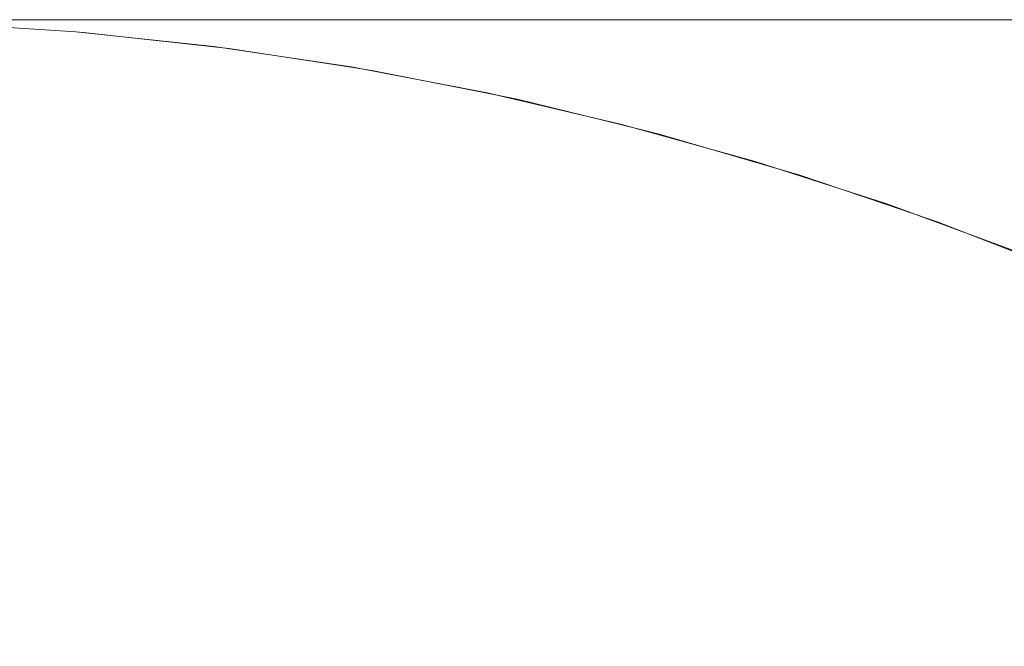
# Model space of a CAD drawing. Header units: centimetres. Extents: x -25.9 to 27.4, y -25.9 to -24.1.
# Tile 88 of 200: x -8.1217 to -8.0924, y -24.0787 to -24.06. Entities that reach past the tile are written whole.
import ezdxf

# ---------------------------------------------------------------- set-up
doc = ezdxf.new("R2010")
doc.units = ezdxf.units.CM
doc.header["$LTSCALE"] = 2.54
doc.layers.add('Lucido design-1', color=7, linetype='Continuous')

# ---------------------------------------------------------------- blocks, each defined once
blk = doc.blocks.new('Gruppo-4-1')
at = {"color": 7, "linetype": 'Continuous', "lineweight": 9}
for points, invisible_edges in [([(27.271439, -24.060047, 708.323783), (27.271439, -24.06, 708.320708), (-25.828561, -24.06, 708.320708), (-25.828561, -24.060047, 708.323783)], 8), ([(-25.828561, -24.06, 707.720708), (-8.092392, -24.06, 708.035424), (-8.09724, -24.06, 708.028168)], 9), ([(-8.09724, -24.06, 708.028168), (-8.101767, -24.06, 708.020708), (-25.828561, -24.06, 707.720708)], 10), ([(-8.101767, -24.06, 708.020708), (-8.105964, -24.06, 708.013058), (-25.828561, -24.06, 707.720708)], 10), ([(-25.828561, -24.06, 707.720708), (-8.08177, -24.06, 708.049266), (-8.087232, -24.06, 708.042461)], 9), ([(-8.087232, -24.06, 708.042461), (-8.092392, -24.06, 708.035424), (-25.828561, -24.06, 707.720708)], 10), ([(-25.828561, -24.06, 707.720708), (-8.069983, -24.06, 708.06213), (-8.076017, -24.06, 708.055826)], 9), ([(-25.828561, -24.06, 707.720708), (-8.057119, -24.06, 708.073917), (-8.063679, -24.06, 708.068164)], 9), ([(-25.828561, -24.06, 708.320708), (-7.988703, -24.06, 708.111452), (-7.996965, -24.06, 708.108647)], 9), ([(-25.828561, -24.06, 707.720708), (-8.119305, -24.06, 707.98085), (-8.121747, -24.06, 707.972472)], 9), ([(-25.828561, -24.06, 707.720708), (-8.109823, -24.06, 708.005232), (-8.113337, -24.06, 707.997245)], 9), ([(-8.105964, -24.06, 708.013058), (-8.109823, -24.06, 708.005232), (-25.828561, -24.06, 707.720708)], 10), ([(-8.063679, -24.06, 708.068164), (-8.069983, -24.06, 708.06213), (-25.828561, -24.06, 707.720708)], 10), ([(-8.076017, -24.06, 708.055826), (-8.08177, -24.06, 708.049266), (-25.828561, -24.06, 707.720708)], 10), ([(-25.828561, -24.06, 708.320708), (-7.980325, -24.06, 708.113894), (-7.988703, -24.06, 708.111452)], 9), ([(-7.996965, -24.06, 708.108647), (-8.005098, -24.06, 708.105484), (-25.828561, -24.06, 708.320708)], 10), ([(-25.828561, -24.06, 708.320708), (-7.963291, -24.06, 708.11767), (-7.971849, -24.06, 708.115968)], 9), ([(-25.828561, -24.06, 708.320708), (-7.945993, -24.06, 708.119947), (-7.954667, -24.06, 708.118997)], 9), ([(-8.113337, -24.06, 707.997245), (-8.1165, -24.06, 707.989112), (-25.828561, -24.06, 707.720708)], 10), ([(-8.1165, -24.06, 707.989112), (-8.119305, -24.06, 707.98085), (-25.828561, -24.06, 707.720708)], 10), ([(-25.828561, -24.06, 707.720708), (-8.036021, -24.06, 708.089387), (-8.043277, -24.06, 708.084539)], 9), ([(-7.971849, -24.06, 708.115968), (-7.980325, -24.06, 708.113894), (-25.828561, -24.06, 708.320708)], 10), ([(-25.828561, -24.06, 708.320708), (-7.937285, -24.06, 708.120518), (-7.945993, -24.06, 708.119947)], 9), ([(-7.954667, -24.06, 708.118997), (-7.963291, -24.06, 708.11767), (-25.828561, -24.06, 708.320708)], 10), ([(9.371439, -24.06, 708.120708), (-25.828561, -24.06, 708.320708), (27.271439, -24.06, 708.320708)], 9), ([(9.371439, -24.06, 708.120708), (-7.928561, -24.06, 708.120708), (-25.828561, -24.06, 708.320708)], 10), ([(-25.828561, -24.06, 707.720708), (-25.828561, -24.06, 708.320708), (-8.028561, -24.06, 708.093914), (-8.036021, -24.06, 708.089387)], 10), ([(-8.043277, -24.06, 708.084539), (-8.050314, -24.06, 708.079379), (-25.828561, -24.06, 707.720708)], 10), ([(-25.828561, -24.06, 708.320708), (-8.013085, -24.06, 708.10197), (-8.020911, -24.06, 708.098111)], 9), ([(-8.050314, -24.06, 708.079379), (-8.057119, -24.06, 708.073917), (-25.828561, -24.06, 707.720708)], 10), ([(-25.828561, -24.06, 708.320708), (-8.005098, -24.06, 708.105484), (-8.013085, -24.06, 708.10197)], 9), ([(-8.020911, -24.06, 708.098111), (-8.028561, -24.06, 708.093914), (-25.828561, -24.06, 708.320708)], 10), ([(-7.928561, -24.06, 708.120708), (-7.937285, -24.06, 708.120518), (-25.828561, -24.06, 708.320708)], 10), ([(-8.12685, -24.06, 707.946814), (-8.125523, -24.06, 707.955438), (-8.121229, -24.060095, 707.954681), (-8.122528, -24.060095, 707.946245)], 14), ([(-8.125523, -24.06, 707.955438), (-8.123821, -24.06, 707.963996), (-8.119564, -24.060095, 707.963053), (-8.121229, -24.060095, 707.954681)], 14), ([(-8.123821, -24.06, 707.963996), (-8.121747, -24.06, 707.972472), (-8.117535, -24.060095, 707.971344), (-8.119564, -24.060095, 707.963053)], 14), ([(-8.121747, -24.06, 707.972472), (-8.119305, -24.06, 707.98085), (-8.115147, -24.060095, 707.979539), (-8.117535, -24.060095, 707.971344)], 14), ([(-8.119305, -24.06, 707.98085), (-8.1165, -24.06, 707.989112), (-8.112403, -24.060095, 707.987621), (-8.115147, -24.060095, 707.979539)], 14), ([(-8.1165, -24.06, 707.989112), (-8.113337, -24.06, 707.997245), (-8.109309, -24.060095, 707.995577), (-8.112403, -24.060095, 707.987621)], 14), ([(-8.113337, -24.06, 707.997245), (-8.109823, -24.06, 708.005232), (-8.105872, -24.060095, 708.00339), (-8.109309, -24.060095, 707.995577)], 14), ([(-8.109823, -24.06, 708.005232), (-8.105964, -24.06, 708.013058), (-8.102096, -24.060095, 708.011045), (-8.105872, -24.060095, 708.00339)], 14), ([(-8.105964, -24.06, 708.013058), (-8.101767, -24.06, 708.020708), (-8.097991, -24.060095, 708.018529), (-8.102096, -24.060095, 708.011045)], 14), ([(-8.101767, -24.06, 708.020708), (-8.09724, -24.06, 708.028168), (-8.093563, -24.060095, 708.025826), (-8.097991, -24.060095, 708.018529)], 14), ([(-8.09724, -24.06, 708.028168), (-8.092392, -24.06, 708.035424), (-8.08882, -24.060095, 708.032923), (-8.093563, -24.060095, 708.025826)], 14), ([(-25.828561, -24.060047, 708.323783), (-25.828561, -24.060114, 708.325069), (27.271439, -24.060114, 708.325069), (27.271439, -24.060047, 708.323783)], 10), ([(27.271439, -24.060261, 708.327929), (27.271439, -24.060114, 708.325069), (-25.828561, -24.060114, 708.325069), (-25.828561, -24.060261, 708.327929)], 10), ([(-25.828561, -24.060261, 708.327929), (-25.828561, -24.0604, 708.329422), (27.271439, -24.0604, 708.329422), (27.271439, -24.060261, 708.327929)], 10), ([(-8.124204, -24.06019, 707.716349), (-8.119854, -24.060475, 707.716349), (-8.119877, -24.06074, 707.712216), (-8.124215, -24.060456, 707.712216)], 15), ([(-8.119854, -24.060475, 707.716349), (-8.124204, -24.06019, 707.716349), (-8.124199, -24.060095, 707.720708), (-8.120069, -24.060366, 707.720708)], 11), ([(-8.124202, -24.060095, 707.720708), (-8.124202, -24.060095, 707.920708), (-8.120069, -24.060361, 707.920708), (-8.120069, -24.060366, 707.720708)], 5), ([(-8.124202, -24.060095, 707.920708), (-8.124015, -24.060095, 707.929242), (-8.119887, -24.060361, 707.929062), (-8.120069, -24.060361, 707.920708)], 7), ([(-8.124015, -24.060095, 707.929242), (-8.123457, -24.060095, 707.93776), (-8.11934, -24.060361, 707.937399), (-8.119887, -24.060361, 707.929062)], 15), ([(-8.123457, -24.060095, 707.93776), (-8.122528, -24.060095, 707.946245), (-8.118431, -24.060361, 707.945705), (-8.11934, -24.060361, 707.937399)], 15), ([(-8.122528, -24.060095, 707.946245), (-8.121229, -24.060095, 707.954681), (-8.11716, -24.060361, 707.953963), (-8.118431, -24.060361, 707.945705)], 15), ([(-8.121229, -24.060095, 707.954681), (-8.119564, -24.060095, 707.963053), (-8.11553, -24.060361, 707.962158), (-8.11716, -24.060361, 707.953963)], 15), ([(-8.119564, -24.060095, 707.963053), (-8.117535, -24.060095, 707.971344), (-8.113544, -24.060361, 707.970274), (-8.11553, -24.060361, 707.962158)], 15), ([(-8.117535, -24.060095, 707.971344), (-8.115147, -24.060095, 707.979539), (-8.111205, -24.060361, 707.978296), (-8.113544, -24.060361, 707.970274)], 15), ([(-8.115147, -24.060095, 707.979539), (-8.112403, -24.060095, 707.987621), (-8.10852, -24.060361, 707.986208), (-8.111205, -24.060361, 707.978296)], 15), ([(-8.112403, -24.060095, 707.987621), (-8.109309, -24.060095, 707.995577), (-8.105491, -24.060361, 707.993995), (-8.10852, -24.060361, 707.986208)], 15), ([(-8.109309, -24.060095, 707.995577), (-8.105872, -24.060095, 708.00339), (-8.102126, -24.060361, 708.001643), (-8.105491, -24.060361, 707.993995)], 15), ([(-8.105872, -24.060095, 708.00339), (-8.102096, -24.060095, 708.011045), (-8.098431, -24.060361, 708.009137), (-8.102126, -24.060361, 708.001643)], 15), ([(-8.102096, -24.060095, 708.011045), (-8.097991, -24.060095, 708.018529), (-8.094412, -24.060361, 708.016462), (-8.098431, -24.060361, 708.009137)], 15), ([(-8.097991, -24.060095, 708.018529), (-8.093563, -24.060095, 708.025826), (-8.090077, -24.060361, 708.023605), (-8.094412, -24.060361, 708.016462)], 15), ([(-8.093563, -24.060095, 708.025826), (-8.08882, -24.060095, 708.032923), (-8.085435, -24.060361, 708.030553), (-8.090077, -24.060361, 708.023605)], 15), ([(27.271439, -24.060647, 708.332065), (27.271439, -24.0604, 708.329422), (-25.828561, -24.0604, 708.329422), (-25.828561, -24.060647, 708.332065)], 10), ([(-8.124215, -24.060456, 707.712216), (-8.119877, -24.06074, 707.712216), (-8.119915, -24.061175, 707.708102), (-8.124234, -24.060892, 707.708102)], 15), ([(-8.120069, -24.060361, 707.920708), (-8.115955, -24.060798, 707.920708), (-8.115956, -24.060807, 707.720708), (-8.119846, -24.060381, 707.720708)], 10), ([(-8.119846, -24.060381, 707.720708), (-8.120069, -24.060366, 707.720708), (-8.120069, -24.060361, 707.920708)], 10), ([(-8.120069, -24.060361, 707.920708), (-8.119887, -24.060361, 707.929062), (-8.115776, -24.060798, 707.928882), (-8.115955, -24.060798, 707.920708)], 7), ([(-8.120069, -24.060366, 707.720708), (-8.119846, -24.060381, 707.720708), (-8.119854, -24.060475, 707.716349)], 10), ([(-8.119887, -24.060361, 707.929062), (-8.11934, -24.060361, 707.937399), (-8.115242, -24.060798, 707.937041), (-8.115776, -24.060798, 707.928882)], 15), ([(-8.119854, -24.060475, 707.716349), (-8.115521, -24.06095, 707.716349), (-8.115556, -24.061214, 707.712216), (-8.119877, -24.06074, 707.712216)], 15), ([(-8.115521, -24.06095, 707.716349), (-8.119854, -24.060475, 707.716349), (-8.119846, -24.060381, 707.720708), (-8.115956, -24.060807, 707.720708)], 11), ([(-8.11934, -24.060361, 707.937399), (-8.118431, -24.060361, 707.945705), (-8.114352, -24.060798, 707.945168), (-8.115242, -24.060798, 707.937041)], 15), ([(-8.118431, -24.060361, 707.945705), (-8.11716, -24.060361, 707.953963), (-8.113108, -24.060798, 707.953249), (-8.114352, -24.060798, 707.945168)], 15), ([(-8.11716, -24.060361, 707.953963), (-8.11553, -24.060361, 707.962158), (-8.111513, -24.060798, 707.961268), (-8.113108, -24.060798, 707.953249)], 15), ([(-8.11553, -24.060361, 707.962158), (-8.113544, -24.060361, 707.970274), (-8.109569, -24.060798, 707.969209), (-8.111513, -24.060798, 707.961268)], 15), ([(-8.113544, -24.060361, 707.970274), (-8.111205, -24.060361, 707.978296), (-8.107282, -24.060798, 707.977059), (-8.109569, -24.060798, 707.969209)], 15), ([(-8.111205, -24.060361, 707.978296), (-8.10852, -24.060361, 707.986208), (-8.104654, -24.060798, 707.984801), (-8.107282, -24.060798, 707.977059)], 15), ([(-8.10852, -24.060361, 707.986208), (-8.105491, -24.060361, 707.993995), (-8.10169, -24.060798, 707.992421), (-8.104654, -24.060798, 707.984801)], 15), ([(-8.105491, -24.060361, 707.993995), (-8.102126, -24.060361, 708.001643), (-8.098397, -24.060798, 707.999904), (-8.10169, -24.060798, 707.992421)], 15), ([(-8.102126, -24.060361, 708.001643), (-8.098431, -24.060361, 708.009137), (-8.094781, -24.060798, 708.007237), (-8.098397, -24.060798, 707.999904)], 15), ([(-8.098431, -24.060361, 708.009137), (-8.094412, -24.060361, 708.016462), (-8.090849, -24.060798, 708.014405), (-8.094781, -24.060798, 708.007237)], 15), ([(-8.094412, -24.060361, 708.016462), (-8.090077, -24.060361, 708.023605), (-8.086607, -24.060798, 708.021395), (-8.090849, -24.060798, 708.014405)], 15), ([(-25.828561, -24.060647, 708.332065), (-25.828561, -24.060876, 708.333758), (27.271439, -24.060876, 708.333758), (27.271439, -24.060647, 708.332065)], 10), ([(27.271439, -24.061205, 708.336186), (27.271439, -24.060876, 708.333758), (-25.828561, -24.060876, 708.333758), (-25.828561, -24.061205, 708.336186)], 10), ([(-8.124234, -24.060892, 707.708102), (-8.119915, -24.061175, 707.708102), (-8.119968, -24.061779, 707.704012), (-8.124261, -24.061497, 707.704012)], 15), ([(-8.119877, -24.06074, 707.712216), (-8.115556, -24.061214, 707.712216), (-8.115613, -24.061647, 707.708102), (-8.119915, -24.061175, 707.708102)], 15), ([(-8.115509, -24.060856, 707.720708), (-8.115956, -24.060807, 707.720708), (-8.115955, -24.060798, 707.920708)], 10), ([(-8.115956, -24.060807, 707.720708), (-8.115509, -24.060856, 707.720708), (-8.115521, -24.06095, 707.716349)], 10), ([(-8.115509, -24.060856, 707.720708), (-8.115955, -24.060798, 707.920708), (-8.111865, -24.061404, 707.920708)], 9), ([(-8.115955, -24.060798, 707.920708), (-8.115776, -24.060798, 707.928882), (-8.111691, -24.061404, 707.928704), (-8.111865, -24.061404, 707.920708)], 7), ([(-8.115776, -24.060798, 707.928882), (-8.115242, -24.060798, 707.937041), (-8.111168, -24.061404, 707.936684), (-8.111691, -24.061404, 707.928704)], 15), ([(-8.111213, -24.061613, 707.716349), (-8.115521, -24.06095, 707.716349), (-8.115509, -24.060856, 707.720708), (-8.111867, -24.061416, 707.720708)], 11), ([(-8.111865, -24.061404, 707.920708), (-8.111867, -24.061416, 707.720708), (-8.115509, -24.060856, 707.720708)], 9), ([(-8.115242, -24.060798, 707.937041), (-8.114352, -24.060798, 707.945168), (-8.110297, -24.061404, 707.944634), (-8.111168, -24.061404, 707.936684)], 15), ([(-8.114352, -24.060798, 707.945168), (-8.113108, -24.060798, 707.953249), (-8.109081, -24.061404, 707.952539), (-8.110297, -24.061404, 707.944634)], 15), ([(-8.113108, -24.060798, 707.953249), (-8.111513, -24.060798, 707.961268), (-8.10752, -24.061404, 707.960383), (-8.109081, -24.061404, 707.952539)], 15), ([(-8.111513, -24.060798, 707.961268), (-8.109569, -24.060798, 707.969209), (-8.10562, -24.061404, 707.968151), (-8.10752, -24.061404, 707.960383)], 15), ([(-8.109569, -24.060798, 707.969209), (-8.107282, -24.060798, 707.977059), (-8.103382, -24.061404, 707.975829), (-8.10562, -24.061404, 707.968151)], 15), ([(-8.107282, -24.060798, 707.977059), (-8.104654, -24.060798, 707.984801), (-8.100811, -24.061404, 707.983402), (-8.103382, -24.061404, 707.975829)], 15), ([(-8.104654, -24.060798, 707.984801), (-8.10169, -24.060798, 707.992421), (-8.097912, -24.061404, 707.990856), (-8.100811, -24.061404, 707.983402)], 15), ([(-8.10169, -24.060798, 707.992421), (-8.098397, -24.060798, 707.999904), (-8.094691, -24.061404, 707.998176), (-8.097912, -24.061404, 707.990856)], 15), ([(-8.098397, -24.060798, 707.999904), (-8.094781, -24.060798, 708.007237), (-8.091154, -24.061404, 708.005349), (-8.094691, -24.061404, 707.998176)], 15), ([(-8.094781, -24.060798, 708.007237), (-8.090849, -24.060798, 708.014405), (-8.087307, -24.061404, 708.01236), (-8.091154, -24.061404, 708.005349)], 15), ([(-25.828561, -24.061205, 708.336186), (-25.828561, -24.06154, 708.338069), (27.271439, -24.06154, 708.338069), (27.271439, -24.061205, 708.336186)], 10), ([(-8.119915, -24.061175, 707.708102), (-8.115613, -24.061647, 707.708102), (-8.115692, -24.062247, 707.704012), (-8.119968, -24.061779, 707.704012)], 15), ([(-8.115521, -24.06095, 707.716349), (-8.111213, -24.061613, 707.716349), (-8.111259, -24.061875, 707.712216), (-8.115556, -24.061214, 707.712216)], 15), ([(-8.124261, -24.061497, 707.704012), (-8.119968, -24.061779, 707.704012), (-8.120036, -24.062549, 707.699955), (-8.124294, -24.06227, 707.699955)], 15), ([(-8.115556, -24.061214, 707.712216), (-8.111259, -24.061875, 707.712216), (-8.111335, -24.062305, 707.708102), (-8.115613, -24.061647, 707.708102)], 15), ([(-8.111197, -24.061519, 707.720708), (-8.111867, -24.061416, 707.720708), (-8.111865, -24.061404, 707.920708)], 10), ([(-8.111867, -24.061416, 707.720708), (-8.111197, -24.061519, 707.720708), (-8.111213, -24.061613, 707.716349)], 10), ([(-8.111197, -24.061519, 707.720708), (-8.111865, -24.061404, 707.920708), (-8.107808, -24.062177, 707.920708)], 9), ([(-8.111865, -24.061404, 707.920708), (-8.111691, -24.061404, 707.928704), (-8.107638, -24.062177, 707.928527), (-8.107808, -24.062177, 707.920708)], 7), ([(-8.111691, -24.061404, 707.928704), (-8.111168, -24.061404, 707.936684), (-8.107126, -24.062177, 707.936331), (-8.107638, -24.062177, 707.928527)], 15), ([(-8.111168, -24.061404, 707.936684), (-8.110297, -24.061404, 707.944634), (-8.106275, -24.062177, 707.944105), (-8.107126, -24.062177, 707.936331)], 15), ([(-8.110297, -24.061404, 707.944634), (-8.109081, -24.061404, 707.952539), (-8.105085, -24.062177, 707.951834), (-8.106275, -24.062177, 707.944105)], 15), ([(-8.109081, -24.061404, 707.952539), (-8.10752, -24.061404, 707.960383), (-8.103559, -24.062177, 707.959505), (-8.105085, -24.062177, 707.951834)], 15), ([(-8.10752, -24.061404, 707.960383), (-8.10562, -24.061404, 707.968151), (-8.1017, -24.062177, 707.967101), (-8.103559, -24.062177, 707.959505)], 15), ([(-8.10562, -24.061404, 707.968151), (-8.103382, -24.061404, 707.975829), (-8.099512, -24.062177, 707.974609), (-8.1017, -24.062177, 707.967101)], 15), ([(-8.103382, -24.061404, 707.975829), (-8.100811, -24.061404, 707.983402), (-8.096998, -24.062177, 707.982014), (-8.099512, -24.062177, 707.974609)], 15), ([(-8.100811, -24.061404, 707.983402), (-8.097912, -24.061404, 707.990856), (-8.094164, -24.062177, 707.989303), (-8.096998, -24.062177, 707.982014)], 15), ([(-8.097912, -24.061404, 707.990856), (-8.094691, -24.061404, 707.998176), (-8.091014, -24.062177, 707.996461), (-8.094164, -24.062177, 707.989303)], 15), ([(-8.094691, -24.061404, 707.998176), (-8.091154, -24.061404, 708.005349), (-8.087555, -24.062177, 708.003475), (-8.091014, -24.062177, 707.996461)], 15), ([(27.271439, -24.061935, 708.340283), (27.271439, -24.06154, 708.338069), (-25.828561, -24.06154, 708.338069), (-25.828561, -24.061935, 708.340283)], 10), ([(-8.119968, -24.061779, 707.704012), (-8.115692, -24.062247, 707.704012), (-8.115793, -24.063014, 707.699955), (-8.120036, -24.062549, 707.699955)], 15), ([(-8.115613, -24.061647, 707.708102), (-8.111335, -24.062305, 707.708102), (-8.11144, -24.062902, 707.704012), (-8.115692, -24.062247, 707.704012)], 15), ([(-8.111213, -24.061613, 707.716349), (-8.106938, -24.062463, 707.716349), (-8.106996, -24.062723, 707.712216), (-8.111259, -24.061875, 707.712216)], 15), ([(-8.106938, -24.062463, 707.716349), (-8.111213, -24.061613, 707.716349), (-8.111197, -24.061519, 707.720708), (-8.107811, -24.062193, 707.720708)], 11), ([(-8.107808, -24.062177, 707.920708), (-8.107811, -24.062193, 707.720708), (-8.111197, -24.061519, 707.720708)], 9), ([(-25.828561, -24.061935, 708.340283), (-25.828561, -24.062392, 708.342348), (27.271439, -24.062392, 708.342348), (27.271439, -24.061935, 708.340283)], 10), ([(-8.111259, -24.061875, 707.712216), (-8.106996, -24.062723, 707.712216), (-8.10709, -24.063149, 707.708102), (-8.111335, -24.062305, 707.708102)], 15), ([(-8.124294, -24.06227, 707.699955), (-8.120036, -24.062549, 707.699955), (-8.120117, -24.063485, 707.695937), (-8.124335, -24.063209, 707.695937)], 15), ([(-8.115692, -24.062247, 707.704012), (-8.11144, -24.062902, 707.704012), (-8.111575, -24.063663, 707.699955), (-8.115793, -24.063014, 707.699955)], 15), ([(-8.111335, -24.062305, 707.708102), (-8.10709, -24.063149, 707.708102), (-8.107221, -24.063741, 707.704012), (-8.11144, -24.062902, 707.704012)], 15), ([(-8.106917, -24.06237, 707.720708), (-8.107811, -24.062193, 707.720708), (-8.107808, -24.062177, 707.920708)], 10), ([(-8.107811, -24.062193, 707.720708), (-8.106917, -24.06237, 707.720708), (-8.106938, -24.062463, 707.716349)], 10), ([(-8.106917, -24.06237, 707.720708), (-8.107808, -24.062177, 707.920708), (-8.10379, -24.063117, 707.920708)], 9), ([(-8.107808, -24.062177, 707.920708), (-8.107638, -24.062177, 707.928527), (-8.103623, -24.063117, 707.928352), (-8.10379, -24.063117, 707.920708)], 7), ([(-8.107638, -24.062177, 707.928527), (-8.107126, -24.062177, 707.936331), (-8.103123, -24.063117, 707.935981), (-8.103623, -24.063117, 707.928352)], 15), ([(-8.107126, -24.062177, 707.936331), (-8.106275, -24.062177, 707.944105), (-8.102291, -24.063117, 707.94358), (-8.103123, -24.063117, 707.935981)], 15), ([(-8.102704, -24.063499, 707.716349), (-8.106938, -24.062463, 707.716349), (-8.106917, -24.06237, 707.720708), (-8.103794, -24.063135, 707.720708)], 11), ([(-8.10379, -24.063117, 707.920708), (-8.103794, -24.063135, 707.720708), (-8.106917, -24.06237, 707.720708)], 9), ([(-8.106275, -24.062177, 707.944105), (-8.105085, -24.062177, 707.951834), (-8.101128, -24.063117, 707.951137), (-8.102291, -24.063117, 707.94358)], 15), ([(-8.105085, -24.062177, 707.951834), (-8.103559, -24.062177, 707.959505), (-8.099636, -24.063117, 707.958635), (-8.101128, -24.063117, 707.951137)], 15), ([(-8.103559, -24.062177, 707.959505), (-8.1017, -24.062177, 707.967101), (-8.097819, -24.063117, 707.966061), (-8.099636, -24.063117, 707.958635)], 15), ([(-8.1017, -24.062177, 707.967101), (-8.099512, -24.062177, 707.974609), (-8.09568, -24.063117, 707.973401), (-8.097819, -24.063117, 707.966061)], 15), ([(-8.099512, -24.062177, 707.974609), (-8.096998, -24.062177, 707.982014), (-8.093222, -24.063117, 707.98064), (-8.09568, -24.063117, 707.973401)], 15), ([(-8.096998, -24.062177, 707.982014), (-8.094164, -24.062177, 707.989303), (-8.090451, -24.063117, 707.987765), (-8.093222, -24.063117, 707.98064)], 15), ([(-8.094164, -24.062177, 707.989303), (-8.091014, -24.062177, 707.996461), (-8.087372, -24.063117, 707.994763), (-8.090451, -24.063117, 707.987765)], 15), ([(27.271439, -24.062835, 708.34435), (27.271439, -24.062392, 708.342348), (-25.828561, -24.062392, 708.342348), (-25.828561, -24.062835, 708.34435)], 10), ([(-8.120036, -24.062549, 707.699955), (-8.115793, -24.063014, 707.699955), (-8.115916, -24.063946, 707.695937), (-8.120117, -24.063485, 707.695937)], 15), ([(-8.106938, -24.062463, 707.716349), (-8.102704, -24.063499, 707.716349), (-8.102773, -24.063756, 707.712216), (-8.106996, -24.062723, 707.712216)], 15), ([(-25.828561, -24.062835, 708.34435), (-25.828561, -24.063428, 708.346585), (27.271439, -24.063428, 708.346585), (27.271439, -24.062835, 708.34435)], 10), ([(-8.11144, -24.062902, 707.704012), (-8.107221, -24.063741, 707.704012), (-8.107389, -24.064496, 707.699955), (-8.111575, -24.063663, 707.699955)], 15), ([(-8.106996, -24.062723, 707.712216), (-8.102773, -24.063756, 707.712216), (-8.102886, -24.064178, 707.708102), (-8.10709, -24.063149, 707.708102)], 15), ([(-8.124335, -24.063209, 707.695937), (-8.120117, -24.063485, 707.695937), (-8.120214, -24.064585, 707.691964), (-8.124384, -24.064311, 707.691964)], 15), ([(-8.115793, -24.063014, 707.699955), (-8.111575, -24.063663, 707.699955), (-8.111738, -24.064589, 707.695937), (-8.115916, -24.063946, 707.695937)], 15), ([(-8.10709, -24.063149, 707.708102), (-8.102886, -24.064178, 707.708102), (-8.103043, -24.064763, 707.704012), (-8.107221, -24.063741, 707.704012)], 15), ([(-8.10268, -24.063407, 707.720708), (-8.103794, -24.063135, 707.720708), (-8.10379, -24.063117, 707.920708)], 10), ([(-8.103794, -24.063135, 707.720708), (-8.10268, -24.063407, 707.720708), (-8.102704, -24.063499, 707.716349)], 10), ([(-8.10268, -24.063407, 707.720708), (-8.10379, -24.063117, 707.920708), (-8.099817, -24.06422, 707.920708)], 9), ([(-8.10379, -24.063117, 707.920708), (-8.103623, -24.063117, 707.928352), (-8.099654, -24.06422, 707.928179), (-8.099817, -24.06422, 707.920708)], 7), ([(-8.103623, -24.063117, 707.928352), (-8.103123, -24.063117, 707.935981), (-8.099165, -24.06422, 707.935634), (-8.099654, -24.06422, 707.928179)], 15), ([(-8.103123, -24.063117, 707.935981), (-8.102291, -24.063117, 707.94358), (-8.098352, -24.06422, 707.943062), (-8.099165, -24.06422, 707.935634)], 15), ([(-8.102291, -24.063117, 707.94358), (-8.101128, -24.063117, 707.951137), (-8.097215, -24.06422, 707.950447), (-8.098352, -24.06422, 707.943062)], 15), ([(-8.101128, -24.063117, 707.951137), (-8.099636, -24.063117, 707.958635), (-8.095757, -24.06422, 707.957775), (-8.097215, -24.06422, 707.950447)], 15), ([(-8.099636, -24.063117, 707.958635), (-8.097819, -24.063117, 707.966061), (-8.093982, -24.06422, 707.965033), (-8.095757, -24.06422, 707.957775)], 15), ([(-8.097819, -24.063117, 707.966061), (-8.09568, -24.063117, 707.973401), (-8.091891, -24.06422, 707.972206), (-8.093982, -24.06422, 707.965033)], 15), ([(-8.09568, -24.063117, 707.973401), (-8.093222, -24.063117, 707.98064), (-8.089489, -24.06422, 707.979281), (-8.091891, -24.06422, 707.972206)], 15), ([(-8.093222, -24.063117, 707.98064), (-8.090451, -24.063117, 707.987765), (-8.086781, -24.06422, 707.986245), (-8.089489, -24.06422, 707.979281)], 15), ([(27.271439, -24.063905, 708.34838), (27.271439, -24.063428, 708.346585), (-25.828561, -24.063428, 708.346585), (-25.828561, -24.063905, 708.34838)], 10), ([(-8.120117, -24.063485, 707.695937), (-8.115916, -24.063946, 707.695937), (-8.11606, -24.06504, 707.691964), (-8.120214, -24.064585, 707.691964)], 15), ([(-8.102704, -24.063499, 707.716349), (-8.098519, -24.064719, 707.716349), (-8.098599, -24.064973, 707.712216), (-8.102773, -24.063756, 707.712216)], 15), ([(-8.098519, -24.064719, 707.716349), (-8.102704, -24.063499, 707.716349), (-8.10268, -24.063407, 707.720708), (-8.099823, -24.06424, 707.720708)], 11), ([(-8.099817, -24.06422, 707.920708), (-8.099823, -24.06424, 707.720708), (-8.10268, -24.063407, 707.720708)], 9), ([(-8.111575, -24.063663, 707.699955), (-8.107389, -24.064496, 707.699955), (-8.107592, -24.065413, 707.695937), (-8.111738, -24.064589, 707.695937)], 15), ([(-8.107221, -24.063741, 707.704012), (-8.103043, -24.064763, 707.704012), (-8.103243, -24.06551, 707.699955), (-8.107389, -24.064496, 707.699955)], 15), ([(-8.102773, -24.063756, 707.712216), (-8.098599, -24.064973, 707.712216), (-8.098731, -24.065389, 707.708102), (-8.102886, -24.064178, 707.708102)], 15), ([(-25.828561, -24.063905, 708.34838), (-25.828561, -24.064648, 708.350773), (27.271439, -24.064648, 708.350773), (27.271439, -24.063905, 708.34838)], 10), ([(-8.115916, -24.063946, 707.695937), (-8.111738, -24.064589, 707.695937), (-8.111929, -24.065675, 707.691964), (-8.11606, -24.06504, 707.691964)], 15), ([(-8.124384, -24.064311, 707.691964), (-8.120214, -24.064585, 707.691964), (-8.120324, -24.065845, 707.688043), (-8.124439, -24.065575, 707.688043)], 15), ([(-8.102886, -24.064178, 707.708102), (-8.098731, -24.065389, 707.708102), (-8.098913, -24.065967, 707.704012), (-8.103043, -24.064763, 707.704012)], 15), ([(-8.098491, -24.064628, 707.720708), (-8.099823, -24.06424, 707.720708), (-8.099817, -24.06422, 707.920708)], 10), ([(-8.099823, -24.06424, 707.720708), (-8.098491, -24.064628, 707.720708), (-8.098519, -24.064719, 707.716349)], 10), ([(-8.098491, -24.064628, 707.720708), (-8.099817, -24.06422, 707.920708), (-8.095896, -24.065486, 707.920708)], 9), ([(-8.099817, -24.06422, 707.920708), (-8.099654, -24.06422, 707.928179), (-8.095737, -24.065486, 707.928007), (-8.095896, -24.065486, 707.920708)], 7), ([(-8.099654, -24.06422, 707.928179), (-8.099165, -24.06422, 707.935634), (-8.09526, -24.065486, 707.935293), (-8.095737, -24.065486, 707.928007)], 15), ([(-8.099165, -24.06422, 707.935634), (-8.098352, -24.06422, 707.943062), (-8.094465, -24.065486, 707.94255), (-8.09526, -24.065486, 707.935293)], 15), ([(-8.098352, -24.06422, 707.943062), (-8.097215, -24.06422, 707.950447), (-8.093354, -24.065486, 707.949766), (-8.094465, -24.065486, 707.94255)], 15), ([(-8.097215, -24.06422, 707.950447), (-8.095757, -24.06422, 707.957775), (-8.09193, -24.065486, 707.956926), (-8.093354, -24.065486, 707.949766)], 15), ([(-8.095757, -24.06422, 707.957775), (-8.093982, -24.06422, 707.965033), (-8.090194, -24.065486, 707.964018), (-8.09193, -24.065486, 707.956926)], 15), ([(-8.093982, -24.06422, 707.965033), (-8.091891, -24.06422, 707.972206), (-8.088152, -24.065486, 707.971027), (-8.090194, -24.065486, 707.964018)], 15), ([(27.271439, -24.065143, 708.352365), (27.271439, -24.064648, 708.350773), (-25.828561, -24.064648, 708.350773), (-25.828561, -24.065143, 708.352365)], 10), ([(-8.120214, -24.064585, 707.691964), (-8.11606, -24.06504, 707.691964), (-8.116225, -24.066294, 707.688043), (-8.120324, -24.065845, 707.688043)], 15), ([(-8.111738, -24.064589, 707.695937), (-8.107592, -24.065413, 707.695937), (-8.107831, -24.066491, 707.691964), (-8.111929, -24.065675, 707.691964)], 15), ([(-8.107389, -24.064496, 707.699955), (-8.103243, -24.06551, 707.699955), (-8.103486, -24.066418, 707.695937), (-8.107592, -24.065413, 707.695937)], 15), ([(-8.098519, -24.064719, 707.716349), (-8.094392, -24.06612, 707.716349), (-8.094483, -24.06637, 707.712216), (-8.098599, -24.064973, 707.712216)], 15), ([(-8.094392, -24.06612, 707.716349), (-8.098519, -24.064719, 707.716349), (-8.098491, -24.064628, 707.720708), (-8.095903, -24.065507, 707.720708)], 11), ([(-8.095896, -24.065486, 707.920708), (-8.095903, -24.065507, 707.720708), (-8.098491, -24.064628, 707.720708)], 9), ([(-8.103043, -24.064763, 707.704012), (-8.098913, -24.065967, 707.704012), (-8.099146, -24.066705, 707.699955), (-8.103243, -24.06551, 707.699955)], 15), ([(-8.098599, -24.064973, 707.712216), (-8.094483, -24.06637, 707.712216), (-8.094632, -24.06678, 707.708102), (-8.098731, -24.065389, 707.708102)], 15), ([(-25.828561, -24.065143, 708.352365), (-25.828561, -24.06605, 708.354904), (27.271439, -24.06605, 708.354904), (27.271439, -24.065143, 708.352365)], 10), ([(-8.11606, -24.06504, 707.691964), (-8.111929, -24.065675, 707.691964), (-8.112149, -24.066921, 707.688043), (-8.116225, -24.066294, 707.688043)], 15), ([(-8.124439, -24.065575, 707.688043), (-8.120324, -24.065845, 707.688043), (-8.120448, -24.067264, 707.684181), (-8.124501, -24.066998, 707.684181)], 15), ([(-8.107592, -24.065413, 707.695937), (-8.103486, -24.066418, 707.695937), (-8.103772, -24.067484, 707.691964), (-8.107831, -24.066491, 707.691964)], 15), ([(-8.103243, -24.06551, 707.699955), (-8.099146, -24.066705, 707.699955), (-8.099428, -24.067601, 707.695937), (-8.103486, -24.066418, 707.695937)], 15), ([(-8.098731, -24.065389, 707.708102), (-8.094632, -24.06678, 707.708102), (-8.094839, -24.06735, 707.704012), (-8.098913, -24.065967, 707.704012)], 15), ([(-8.094359, -24.066031, 707.720708), (-8.095903, -24.065507, 707.720708), (-8.095896, -24.065486, 707.920708)], 10), ([(-8.095903, -24.065507, 707.720708), (-8.094359, -24.066031, 707.720708), (-8.094392, -24.06612, 707.716349)], 10), ([(-8.094359, -24.066031, 707.720708), (-8.095896, -24.065486, 707.920708), (-8.092034, -24.06691, 707.920708)], 9), ([(-8.095896, -24.065486, 707.920708), (-8.095737, -24.065486, 707.928007), (-8.091879, -24.06691, 707.927839), (-8.092034, -24.06691, 707.920708)], 7), ([(-8.095737, -24.065486, 707.928007), (-8.09526, -24.065486, 707.935293), (-8.091412, -24.06691, 707.934956), (-8.091879, -24.06691, 707.927839)], 15), ([(-8.09526, -24.065486, 707.935293), (-8.094465, -24.065486, 707.94255), (-8.090636, -24.06691, 707.942046), (-8.091412, -24.06691, 707.934956)], 15), ([(-8.094465, -24.065486, 707.94255), (-8.093354, -24.065486, 707.949766), (-8.089551, -24.06691, 707.949095), (-8.090636, -24.06691, 707.942046)], 15), ([(-8.093354, -24.065486, 707.949766), (-8.09193, -24.065486, 707.956926), (-8.088159, -24.06691, 707.95609), (-8.089551, -24.06691, 707.949095)], 15), ([(-8.120324, -24.065845, 707.688043), (-8.116225, -24.066294, 707.688043), (-8.116411, -24.067706, 707.684181), (-8.120448, -24.067264, 707.684181)], 15), ([(-8.111929, -24.065675, 707.691964), (-8.107831, -24.066491, 707.691964), (-8.108105, -24.067726, 707.688043), (-8.112149, -24.066921, 707.688043)], 15), ([(27.271439, -24.066548, 708.356299), (27.271439, -24.06605, 708.354904), (-25.828561, -24.06605, 708.354904), (-25.828561, -24.066548, 708.356299)], 10), ([(-8.098913, -24.065967, 707.704012), (-8.094839, -24.06735, 707.704012), (-8.095104, -24.068077, 707.699955), (-8.099146, -24.066705, 707.699955)], 15), ([(-8.094392, -24.06612, 707.716349), (-8.090329, -24.0677, 707.716349), (-8.090431, -24.067946, 707.712216), (-8.094483, -24.06637, 707.712216)], 15), ([(-8.090329, -24.0677, 707.716349), (-8.094392, -24.06612, 707.716349), (-8.094359, -24.066031, 707.720708), (-8.092043, -24.066932, 707.720708)], 11), ([(-8.092034, -24.06691, 707.920708), (-8.092043, -24.066932, 707.720708), (-8.094359, -24.066031, 707.720708)], 9), ([(-8.116225, -24.066294, 707.688043), (-8.112149, -24.066921, 707.688043), (-8.112396, -24.068324, 707.684181), (-8.116411, -24.067706, 707.684181)], 15), ([(-8.107831, -24.066491, 707.691964), (-8.103772, -24.067484, 707.691964), (-8.104099, -24.068706, 707.688043), (-8.108105, -24.067726, 707.688043)], 15), ([(-8.103486, -24.066418, 707.695937), (-8.099428, -24.067601, 707.695937), (-8.09976, -24.068653, 707.691964), (-8.103772, -24.067484, 707.691964)], 15), ([(-8.094483, -24.06637, 707.712216), (-8.090431, -24.067946, 707.712216), (-8.090598, -24.068349, 707.708102), (-8.094632, -24.06678, 707.708102)], 15), ([(-25.828561, -24.066548, 708.356299), (-25.828561, -24.067629, 708.35897), (27.271439, -24.067629, 708.35897), (27.271439, -24.066548, 708.356299)], 10), ([(-8.099146, -24.066705, 707.699955), (-8.095104, -24.068077, 707.699955), (-8.095425, -24.06896, 707.695937), (-8.099428, -24.067601, 707.695937)], 15), ([(-8.094632, -24.06678, 707.708102), (-8.090598, -24.068349, 707.708102), (-8.09083, -24.068909, 707.704012), (-8.094839, -24.06735, 707.704012)], 15), ([(-8.124501, -24.066998, 707.684181), (-8.120448, -24.067264, 707.684181), (-8.120586, -24.068839, 707.680385), (-8.12457, -24.068578, 707.680385)], 15), ([(-8.112149, -24.066921, 707.688043), (-8.108105, -24.067726, 707.688043), (-8.108413, -24.069116, 707.684181), (-8.112396, -24.068324, 707.684181)], 15), ([(-8.120448, -24.067264, 707.684181), (-8.116411, -24.067706, 707.684181), (-8.116617, -24.069273, 707.680385), (-8.120586, -24.068839, 707.680385)], 15), ([(-8.094839, -24.06735, 707.704012), (-8.09083, -24.068909, 707.704012), (-8.091126, -24.069624, 707.699955), (-8.095104, -24.068077, 707.699955)], 15), ([(27.271439, -24.068117, 708.360173), (27.271439, -24.067629, 708.35897), (-25.828561, -24.067629, 708.35897), (-25.828561, -24.068117, 708.360173)], 10), ([(-8.103772, -24.067484, 707.691964), (-8.09976, -24.068653, 707.691964), (-8.10014, -24.06986, 707.688043), (-8.104099, -24.068706, 707.688043)], 15), ([(-8.099428, -24.067601, 707.695937), (-8.095425, -24.06896, 707.695937), (-8.095803, -24.069997, 707.691964), (-8.09976, -24.068653, 707.691964)], 15), ([(-8.116411, -24.067706, 707.684181), (-8.112396, -24.068324, 707.684181), (-8.112671, -24.069881, 707.680385), (-8.116617, -24.069273, 707.680385)], 15), ([(-8.108105, -24.067726, 707.688043), (-8.104099, -24.068706, 707.688043), (-8.104468, -24.070082, 707.684181), (-8.108413, -24.069116, 707.684181)], 15), ([(-25.828561, -24.068117, 708.360173), (-25.828561, -24.069385, 708.362963), (27.271439, -24.069385, 708.362963), (27.271439, -24.068117, 708.360173)], 10), ([(-8.095104, -24.068077, 707.699955), (-8.091126, -24.069624, 707.699955), (-8.091486, -24.070492, 707.695937), (-8.095425, -24.06896, 707.695937)], 15), ([(-8.112396, -24.068324, 707.684181), (-8.108413, -24.069116, 707.684181), (-8.108755, -24.07066, 707.680385), (-8.112671, -24.069881, 707.680385)], 15), ([(-8.12457, -24.068578, 707.680385), (-8.120586, -24.068839, 707.680385), (-8.120737, -24.070566, 707.676659), (-8.124645, -24.07031, 707.676659)], 15), ([(-8.120586, -24.068839, 707.680385), (-8.116617, -24.069273, 707.680385), (-8.116843, -24.070992, 707.676659), (-8.120737, -24.070566, 707.676659)], 15), ([(-8.104099, -24.068706, 707.688043), (-8.10014, -24.06986, 707.688043), (-8.100569, -24.071218, 707.684181), (-8.104468, -24.070082, 707.684181)], 15), ([(-8.09976, -24.068653, 707.691964), (-8.095803, -24.069997, 707.691964), (-8.096236, -24.071185, 707.688043), (-8.10014, -24.06986, 707.688043)], 15), ([(-8.108413, -24.069116, 707.684181), (-8.104468, -24.070082, 707.684181), (-8.104877, -24.071609, 707.680385), (-8.108755, -24.07066, 707.680385)], 15), ([(-8.095425, -24.06896, 707.695937), (-8.091486, -24.070492, 707.695937), (-8.091908, -24.071511, 707.691964), (-8.095803, -24.069997, 707.691964)], 15), ([(27.271439, -24.069848, 708.363983), (27.271439, -24.069385, 708.362963), (-25.828561, -24.069385, 708.362963), (-25.828561, -24.069848, 708.363983)], 10), ([(-8.116617, -24.069273, 707.680385), (-8.112671, -24.069881, 707.680385), (-8.112972, -24.071588, 707.676659), (-8.116843, -24.070992, 707.676659)], 15), ([(-25.828561, -24.069848, 708.363983), (-25.828561, -24.071313, 708.366876), (27.271439, -24.071313, 708.366876), (27.271439, -24.069848, 708.363983)], 10), ([(-8.112671, -24.069881, 707.680385), (-8.108755, -24.07066, 707.680385), (-8.10913, -24.072352, 707.676659), (-8.112972, -24.071588, 707.676659)], 15), ([(-8.10014, -24.06986, 707.688043), (-8.096236, -24.071185, 707.688043), (-8.096723, -24.072524, 707.684181), (-8.100569, -24.071218, 707.684181)], 15), ([(-8.095803, -24.069997, 707.691964), (-8.091908, -24.071511, 707.691964), (-8.092392, -24.07268, 707.688043), (-8.096236, -24.071185, 707.688043)], 15), ([(-8.124645, -24.07031, 707.676659), (-8.120737, -24.070566, 707.676659), (-8.120901, -24.072442, 707.673012), (-8.124728, -24.072192, 707.673012)], 15), ([(-8.104468, -24.070082, 707.684181), (-8.100569, -24.071218, 707.684181), (-8.101044, -24.072726, 707.680385), (-8.104877, -24.071609, 707.680385)], 15), ([(-8.120737, -24.070566, 707.676659), (-8.116843, -24.070992, 707.676659), (-8.117089, -24.07286, 707.673012), (-8.120901, -24.072442, 707.673012)], 15), ([(-8.108755, -24.07066, 707.680385), (-8.104877, -24.071609, 707.680385), (-8.105326, -24.073283, 707.676659), (-8.10913, -24.072352, 707.676659)], 15), ([(-8.116843, -24.070992, 707.676659), (-8.112972, -24.071588, 707.676659), (-8.113299, -24.073443, 707.673012), (-8.117089, -24.07286, 707.673012)], 15), ([(-8.096236, -24.071185, 707.688043), (-8.092392, -24.07268, 707.688043), (-8.092937, -24.073996, 707.684181), (-8.096723, -24.072524, 707.684181)], 15), ([(27.271439, -24.071739, 708.36772), (27.271439, -24.071313, 708.366876), (-25.828561, -24.071313, 708.366876), (-25.828561, -24.071739, 708.36772)], 10), ([(-8.100569, -24.071218, 707.684181), (-8.096723, -24.072524, 707.684181), (-8.097263, -24.074009, 707.680385), (-8.101044, -24.072726, 707.680385)], 15), ([(-25.828561, -24.071739, 708.36772), (-25.828561, -24.073409, 708.370702), (27.271439, -24.073409, 708.370702), (27.271439, -24.071739, 708.36772)], 10), ([(-8.112972, -24.071588, 707.676659), (-8.10913, -24.072352, 707.676659), (-8.109538, -24.074191, 707.673012), (-8.113299, -24.073443, 707.673012)], 15), ([(-8.104877, -24.071609, 707.680385), (-8.101044, -24.072726, 707.680385), (-8.101565, -24.074379, 707.676659), (-8.105326, -24.073283, 707.676659)], 15), ([(-8.091908, -24.071511, 707.691964), (-8.088083, -24.073194, 707.691964), (-8.088618, -24.074341, 707.688043), (-8.092392, -24.07268, 707.688043)], 15), ([(-8.124728, -24.072192, 707.673012), (-8.120901, -24.072442, 707.673012), (-8.121078, -24.074465, 707.669447), (-8.124816, -24.07422, 707.669447)], 15), ([(-8.10913, -24.072352, 707.676659), (-8.105326, -24.073283, 707.676659), (-8.105813, -24.075103, 707.673012), (-8.109538, -24.074191, 707.673012)], 15), ([(-8.120901, -24.072442, 707.673012), (-8.117089, -24.07286, 707.673012), (-8.117354, -24.074872, 707.669447), (-8.121078, -24.074465, 707.669447)], 15), ([(-8.096723, -24.072524, 707.684181), (-8.092937, -24.073996, 707.684181), (-8.093542, -24.075456, 707.680385), (-8.097263, -24.074009, 707.680385)], 15), ([(-8.117089, -24.07286, 707.673012), (-8.113299, -24.073443, 707.673012), (-8.113652, -24.075442, 707.669447), (-8.117354, -24.074872, 707.669447)], 15), ([(-8.101044, -24.072726, 707.680385), (-8.097263, -24.074009, 707.680385), (-8.097856, -24.075638, 707.676659), (-8.101565, -24.074379, 707.676659)], 15), ([(-8.092392, -24.07268, 707.688043), (-8.088618, -24.074341, 707.688043), (-8.08922, -24.075632, 707.684181), (-8.092937, -24.073996, 707.684181)], 15), ([(27.271439, -24.073788, 708.371378), (27.271439, -24.073409, 708.370702), (-25.828561, -24.073409, 708.370702), (-25.828561, -24.073788, 708.371378)], 10), ([(-8.113299, -24.073443, 707.673012), (-8.109538, -24.074191, 707.673012), (-8.109977, -24.076173, 707.669447), (-8.113652, -24.075442, 707.669447)], 15), ([(-8.105326, -24.073283, 707.676659), (-8.101565, -24.074379, 707.676659), (-8.102132, -24.076176, 707.673012), (-8.105813, -24.075103, 707.673012)], 15), ([(-25.828561, -24.073788, 708.371378), (-25.828561, -24.07567, 708.374433), (27.271439, -24.07567, 708.374433), (27.271439, -24.073788, 708.371378)], 10), ([(-8.097263, -24.074009, 707.680385), (-8.093542, -24.075456, 707.680385), (-8.094206, -24.077058, 707.676659), (-8.097856, -24.075638, 707.676659)], 15), ([(-8.092937, -24.073996, 707.684181), (-8.08922, -24.075632, 707.684181), (-8.089888, -24.077064, 707.680385), (-8.093542, -24.075456, 707.680385)], 15), ([(-8.124816, -24.07422, 707.669447), (-8.121078, -24.074465, 707.669447), (-8.121267, -24.076629, 707.665973), (-8.124911, -24.07639, 707.665973)], 15), ([(-8.109538, -24.074191, 707.673012), (-8.105813, -24.075103, 707.673012), (-8.106339, -24.077064, 707.669447), (-8.109977, -24.076173, 707.669447)], 15), ([(-8.101565, -24.074379, 707.676659), (-8.097856, -24.075638, 707.676659), (-8.098501, -24.077408, 707.673012), (-8.102132, -24.076176, 707.673012)], 15), ([(-8.121078, -24.074465, 707.669447), (-8.117354, -24.074872, 707.669447), (-8.117638, -24.077026, 707.665973), (-8.121267, -24.076629, 707.665973)], 15), ([(-8.117354, -24.074872, 707.669447), (-8.113652, -24.075442, 707.669447), (-8.114029, -24.077582, 707.665973), (-8.117638, -24.077026, 707.665973)], 15), ([(-8.105813, -24.075103, 707.673012), (-8.102132, -24.076176, 707.673012), (-8.102742, -24.078112, 707.669447), (-8.106339, -24.077064, 707.669447)], 15), ([(-8.113652, -24.075442, 707.669447), (-8.109977, -24.076173, 707.669447), (-8.110448, -24.078294, 707.665973), (-8.114029, -24.077582, 707.665973)], 15), ([(-8.093542, -24.075456, 707.680385), (-8.089888, -24.077064, 707.680385), (-8.090621, -24.078636, 707.676659), (-8.094206, -24.077058, 707.676659)], 15), ([(27.271439, -24.075989, 708.37495), (27.271439, -24.07567, 708.374433), (-25.828561, -24.07567, 708.374433), (-25.828561, -24.075989, 708.37495)], 10), ([(-8.097856, -24.075638, 707.676659), (-8.094206, -24.077058, 707.676659), (-8.094927, -24.078798, 707.673012), (-8.098501, -24.077408, 707.673012)], 15), ([(-25.828561, -24.075989, 708.37495), (-25.828561, -24.078092, 708.378061), (27.271439, -24.078092, 708.378061), (27.271439, -24.075989, 708.37495)], 10), ([(-8.109977, -24.076173, 707.669447), (-8.106339, -24.077064, 707.669447), (-8.106901, -24.079162, 707.665973), (-8.110448, -24.078294, 707.665973)], 15), ([(-8.102132, -24.076176, 707.673012), (-8.098501, -24.077408, 707.673012), (-8.099195, -24.079316, 707.669447), (-8.102742, -24.078112, 707.669447)], 15), ([(-8.124911, -24.07639, 707.665973), (-8.121267, -24.076629, 707.665973), (-8.121469, -24.078931, 707.662593), (-8.125012, -24.078698, 707.662593)], 15), ([(-8.121267, -24.076629, 707.665973), (-8.117638, -24.077026, 707.665973), (-8.117939, -24.079317, 707.662593), (-8.121469, -24.078931, 707.662593)], 15), ([(-8.117638, -24.077026, 707.665973), (-8.114029, -24.077582, 707.665973), (-8.11443, -24.079857, 707.662593), (-8.117939, -24.079317, 707.662593)], 15), ([(-8.106339, -24.077064, 707.669447), (-8.102742, -24.078112, 707.669447), (-8.103395, -24.080184, 707.665973), (-8.106901, -24.079162, 707.665973)], 15), ([(-8.094206, -24.077058, 707.676659), (-8.090621, -24.078636, 707.676659), (-8.091417, -24.080343, 707.673012), (-8.094927, -24.078798, 707.673012)], 15), ([(-8.114029, -24.077582, 707.665973), (-8.110448, -24.078294, 707.665973), (-8.110948, -24.08055, 707.662593), (-8.11443, -24.079857, 707.662593)], 15), ([(-8.098501, -24.077408, 707.673012), (-8.094927, -24.078798, 707.673012), (-8.095703, -24.080674, 707.669447), (-8.099195, -24.079316, 707.669447)], 15), ([(27.271439, -24.078341, 708.378431), (27.271439, -24.078092, 708.378061), (-25.828561, -24.078092, 708.378061), (-25.828561, -24.078341, 708.378431)], 10), ([(-8.102742, -24.078112, 707.669447), (-8.099195, -24.079316, 707.669447), (-8.099938, -24.081357, 707.665973), (-8.103395, -24.080184, 707.665973)], 15), ([(-25.828561, -24.078341, 708.378431), (-25.828561, -24.080669, 708.381581), (27.271439, -24.080669, 708.381581), (27.271439, -24.078341, 708.378431)], 10), ([(-8.110448, -24.078294, 707.665973), (-8.106901, -24.079162, 707.665973), (-8.107499, -24.081394, 707.662593), (-8.110948, -24.08055, 707.662593)], 15)]:
    blk.add_3dface(points, dxfattribs=dict(at, invisible_edges=invisible_edges))

msp = doc.modelspace()

# ---------------------------------------------------------------- block references
at = {"layer": 'Lucido design-1', "color": 7}
msp.add_blockref('Gruppo-4-1', (0, 0), dxfattribs=at)

doc.saveas('drawing.dxf')
